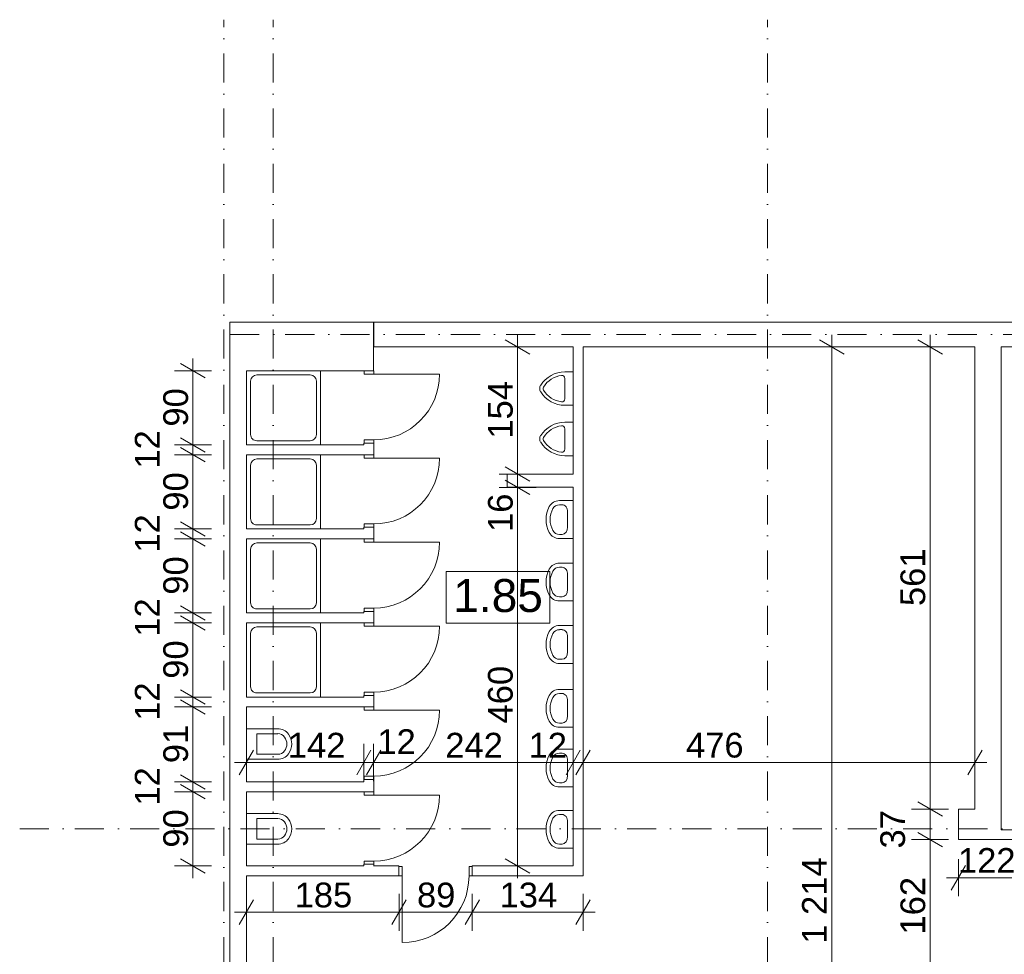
# Model space of a CAD drawing. Extents: x -283435 to 14216, y -77540 to 30522.
# Tile 3 of 177: x -233283 to -221329, y -68185 to -56843. Entities that reach past the tile are written whole.
import ezdxf

# ---------------------------------------------------------------- set-up
doc = ezdxf.new("R2010")
doc.units = 0
doc.header["$MEASUREMENT"] = 0
doc.linetypes.add('Kropki i Kreski', pattern=[670.277762, 352.777767, -176.388884, 0, -141.111112])
for name, color, linetype in [('Drzwi ArchiCAD', 7, 'Continuous'), ('SANITARNE', 7, 'Continuous'), ('WYMIARY', 7, 'Continuous'), ('ŚCIANY', 7, 'Continuous')]:
    doc.layers.add(name, color=color, linetype=linetype)
for name, color, linetype, lineweight in [('Drzwi ArchiCAD_Nr_Pióra__3', 3, 'Continuous', 18), ('Drzwi ArchiCAD_Nr_Pióra__7', 7, 'Continuous', 18), ('OPISY_Nr_Pióra__65', 65, 'Continuous', 18), ('OPISY_Nr_Pióra__86', 86, 'Continuous', 18), ('OSIE_Nr_Pióra__5', 5, 'Continuous', 18), ('OSIE_Nr_Pióra__7', 7, 'Continuous', 18), ('SANITARNE_Nr_Pióra__6', 6, 'Continuous', 9), ('WYMIARY_Nr_Pióra__4', 4, 'Continuous', 18), ('WYMIARY_Nr_Pióra__5', 5, 'Continuous', 18), ('ŚCIANY_Nr_Pióra__7', 7, 'Continuous', 18)]:
    doc.layers.add(name, color=color, linetype=linetype, lineweight=lineweight)
doc.styles.add('GENERATED_STYLE_1', font='arial.ttf')
doc.styles.add('GENERATED_STYLE_2', font='txt')
doc.dimstyles.new('GENERATED_STYLE__1', dxfattribs={"dimtxt": 300, "dimasz": 228, "dimexe": 0.18, "dimexo": 0, "dimgap": 0.09, "dimtad": 1, "dimdec": 0, "dimlfac": 0.1, "dimzin": 0, "dimdsep": 46, "dimtxsty": 'GENERATED_STYLE_2', "dimblk": 'ARROWHEAD_2', "dimblk1": 'ARROWHEAD_2', "dimblk2": 'ARROWHEAD_2', "dimcen": 0.09, "dimclrd": 256, "dimclre": 256, "dimclrt": 256, "dimazin": 0, "dimtfac": 1, "dimtdec": 4, "dimtmove": 0, "dimatfit": 3, "dimfxl": 1, "dimtolj": 1, "dimtzin": 0, "dimarcsym": 0})
doc.dimstyles.new('GENERATED_STYLE__2', dxfattribs={"dimtxt": 300, "dimasz": 228, "dimexe": 0.18, "dimexo": 0, "dimgap": 0.09, "dimtad": 1, "dimtih": 1, "dimtoh": 1, "dimdec": 0, "dimlfac": 0.1, "dimzin": 0, "dimdsep": 46, "dimtxsty": 'GENERATED_STYLE_2', "dimblk": 'ARROWHEAD_2', "dimblk1": 'ARROWHEAD_2', "dimblk2": 'ARROWHEAD_2', "dimcen": 0.09, "dimclrd": 256, "dimclre": 256, "dimclrt": 256, "dimazin": 0, "dimtfac": 1, "dimtdec": 4, "dimtmove": 0, "dimatfit": 3, "dimfxl": 1, "dimtolj": 1, "dimtzin": 0, "dimarcsym": 0})
doc.dimstyles.new('GENERATED_STYLE__3', dxfattribs={"dimtxt": 300, "dimasz": 228, "dimexe": 0.18, "dimexo": 0, "dimgap": 0.09, "dimtad": 1, "dimtih": 1, "dimtoh": 1, "dimdec": 0, "dimlfac": 0.1, "dimzin": 0, "dimdsep": 46, "dimtxsty": 'GENERATED_STYLE_2', "dimblk": 'ARROWHEAD_2', "dimblk1": 'ARROWHEAD_2', "dimblk2": 'ARROWHEAD_2', "dimcen": 0.09, "dimclrd": 256, "dimclre": 256, "dimclrt": 256, "dimazin": 0, "dimtfac": 1, "dimtdec": 4, "dimtmove": 2, "dimatfit": 3, "dimfxl": 1, "dimtolj": 1, "dimtzin": 0, "dimarcsym": 0})
doc.dimstyles.new('GENERATED_STYLE__4', dxfattribs={"dimtxt": 300, "dimasz": 228, "dimexe": 0.18, "dimexo": 0, "dimgap": 0.09, "dimtad": 1, "dimdec": 0, "dimlfac": 0.1, "dimzin": 0, "dimdsep": 46, "dimtxsty": 'GENERATED_STYLE_2', "dimblk": 'ARROWHEAD_2', "dimblk1": 'ARROWHEAD_2', "dimblk2": 'ARROWHEAD_2', "dimcen": 0.09, "dimclrd": 256, "dimclre": 256, "dimclrt": 256, "dimazin": 0, "dimtfac": 1, "dimtdec": 4, "dimtmove": 2, "dimatfit": 3, "dimfxl": 1, "dimtolj": 1, "dimtzin": 0, "dimarcsym": 0})

# ---------------------------------------------------------------- blocks, each defined once
blk = doc.blocks.new('Ściana_162', base_point=(-230530, -72956))
at = {"layer": 'ŚCIANY_Nr_Pióra__7', "linetype": 'Continuous'}
for p, q in [((-230730, -60513), (-230730, -73106)), ((-230530, -62003), (-230530, -61103)), ((-230530, -63023), (-230530, -62123)), ((-230530, -64043), (-230530, -63143)), ((-230530, -65063), (-230530, -64163)), ((-230530, -66093), (-230530, -65183)), ((-230530, -67113), (-230530, -66213)), ((-230530, -72956), (-230530, -67233))]:
    blk.add_line(p, q, dxfattribs=at)
blk = doc.blocks.new('Ściana_163', base_point=(-230530, -60513))
at = {"layer": 'ŚCIANY_Nr_Pióra__7', "linetype": 'Continuous'}
for p, q in [((-228986, -60513), (-230730, -60513)), ((-228986, -61103), (-228986, -60513)), ((-230530, -61103), (-229106, -61103))]:
    blk.add_line(p, q, dxfattribs=at)
blk = doc.blocks.new('Ściana_447', base_point=(-226443, -67113))
at = {"layer": 'ŚCIANY_Nr_Pióra__7', "linetype": 'Continuous'}
for p, q in [((-226563, -60813), (-226563, -62358)), ((-226443, -67233), (-226443, -60813)), ((-226563, -62518), (-226563, -67113))]:
    blk.add_line(p, q, dxfattribs=at)
blk = doc.blocks.new('Ściana_453', base_point=(-221687, -66793))
at = {"layer": 'ŚCIANY_Nr_Pióra__7', "linetype": 'Continuous'}
for p, q in [((-221687, -66423), (-221887, -66423)), ((-221887, -66423), (-221887, -66793)), ((-221887, -66793), (-221367, -66793))]:
    blk.add_line(p, q, dxfattribs=at)
blk = doc.blocks.new('D1 Drzwi proste 12_144')
at = {"layer": 'Drzwi ArchiCAD_Nr_Pióra__3', "linetype": 'Continuous'}
for p, q in [((405, 0), (405, 810)), ((-405, 0), (-445, 0)), ((-445, 0), (-445, -115)), ((-405, -115), (-405, 0)), ((445, 0), (405, 0)), ((405, 0), (405, -115)), ((445, -115), (445, 0)), ((-445, -115), (-405, -115)), ((405, -115), (445, -115))]:
    blk.add_line(p, q, dxfattribs=at)
blk.add_arc((405, 0), 810, 90, 180, dxfattribs=at)
at = {"layer": 'Drzwi ArchiCAD_Nr_Pióra__7', "linetype": 'Continuous'}
for p, q in [((-445, 0), (-445, -115)), ((445, 0), (445, -115))]:
    blk.add_line(p, q, dxfattribs=at)
blk = doc.blocks.new('Ściana_454', base_point=(-226443, -67113))
at = {"layer": 'ŚCIANY_Nr_Pióra__7', "linetype": 'Continuous'}
for p, q in [((-229106, -67113), (-230530, -67113)), ((-228678, -67113), (-228986, -67113)), ((-228678, -67118), (-228678, -67113)), ((-228678, -67233), (-228678, -67118)), ((-227788, -67118), (-227788, -67113)), ((-226563, -67113), (-227788, -67113)), ((-227788, -67233), (-227788, -67118)), ((-230530, -67233), (-228678, -67233)), ((-227788, -67233), (-226443, -67233))]:
    blk.add_line(p, q, dxfattribs=at)
at = {"layer": 'Drzwi ArchiCAD', "linetype": 'Continuous', "rotation": 180}
blk.add_blockref('D1 Drzwi proste 12_144', (-228233, -67233), dxfattribs=at)
blk = doc.blocks.new('Ściana_455', base_point=(-221687, -60663))
at = {"layer": 'ŚCIANY_Nr_Pióra__7', "linetype": 'Continuous'}
for p, q in [((-221687, -60813), (-221687, -66423)), ((-221367, -66673), (-221367, -60813))]:
    blk.add_line(p, q, dxfattribs=at)
blk = doc.blocks.new('D1 Drzwi proste 12_146')
at = {"layer": 'Drzwi ArchiCAD_Nr_Pióra__3', "linetype": 'Continuous'}
for p, q in [((400, 0), (400, 800)), ((-400, 0), (-440, 0)), ((-440, 0), (-440, -115)), ((-400, -115), (-400, 0)), ((440, 0), (400, 0)), ((400, 0), (400, -115)), ((440, -115), (440, 0)), ((-440, -115), (-400, -115)), ((400, -115), (440, -115))]:
    blk.add_line(p, q, dxfattribs=at)
blk.add_arc((400, 0), 800, 90, 180, dxfattribs=at)
at = {"layer": 'Drzwi ArchiCAD_Nr_Pióra__7', "linetype": 'Continuous'}
for p, q in [((-440, 0), (-440, -115)), ((440, 0), (440, -115))]:
    blk.add_line(p, q, dxfattribs=at)
blk = doc.blocks.new('Ściana_458', base_point=(-229106, -67113))
at = {"layer": 'ŚCIANY_Nr_Pióra__7', "linetype": 'Continuous'}
for p, q in [((-229101, -61103), (-229106, -61103)), ((-228986, -61103), (-229101, -61103)), ((-229101, -61983), (-229106, -61983)), ((-229106, -61983), (-229106, -62003)), ((-228986, -61983), (-229101, -61983)), ((-228986, -62123), (-228986, -61983)), ((-229101, -62123), (-229106, -62123)), ((-228986, -62123), (-229101, -62123)), ((-229101, -63003), (-229106, -63003)), ((-229106, -63003), (-229106, -63023)), ((-228986, -63003), (-229101, -63003)), ((-228986, -63143), (-228986, -63003)), ((-229101, -63143), (-229106, -63143)), ((-228986, -63143), (-229101, -63143)), ((-229101, -64023), (-229106, -64023)), ((-229106, -64023), (-229106, -64043)), ((-228986, -64023), (-229101, -64023)), ((-228986, -64163), (-228986, -64023)), ((-229101, -64163), (-229106, -64163)), ((-228986, -64163), (-229101, -64163)), ((-229101, -65043), (-229106, -65043)), ((-229106, -65043), (-229106, -65063)), ((-228986, -65043), (-229101, -65043)), ((-228986, -65183), (-228986, -65043)), ((-229101, -65183), (-229106, -65183)), ((-228986, -65183), (-229101, -65183)), ((-229101, -66063), (-229106, -66063)), ((-229106, -66063), (-229106, -66093)), ((-228986, -66063), (-229101, -66063)), ((-228986, -66213), (-228986, -66063)), ((-229101, -66213), (-229106, -66213)), ((-228986, -66213), (-229101, -66213)), ((-229101, -67093), (-229106, -67093)), ((-229106, -67093), (-229106, -67113)), ((-228986, -67093), (-229101, -67093)), ((-228986, -67113), (-228986, -67093))]:
    blk.add_line(p, q, dxfattribs=at)
at = {"layer": 'Drzwi ArchiCAD', "linetype": 'Continuous', "xscale": -1, "rotation": 270}
for p in [(-228986, -61543), (-228986, -62563), (-228986, -63583), (-228986, -64603), (-228986, -65623), (-228986, -66653)]:
    blk.add_blockref('D1 Drzwi proste 12_146', p, dxfattribs=at)
blk = doc.blocks.new('Ściana_459', base_point=(-230530, -66093))
at = {"layer": 'ŚCIANY_Nr_Pióra__7', "linetype": 'Continuous'}
for p, q in [((-229106, -66093), (-230530, -66093)), ((-230530, -66213), (-229106, -66213))]:
    blk.add_line(p, q, dxfattribs=at)
blk = doc.blocks.new('Ściana_460', base_point=(-230530, -65063))
at = {"layer": 'ŚCIANY_Nr_Pióra__7', "linetype": 'Continuous'}
for p, q in [((-229106, -65063), (-230530, -65063)), ((-230530, -65183), (-229106, -65183))]:
    blk.add_line(p, q, dxfattribs=at)
blk = doc.blocks.new('Ściana_461', base_point=(-230530, -64043))
at = {"layer": 'ŚCIANY_Nr_Pióra__7', "linetype": 'Continuous'}
for p, q in [((-229106, -64043), (-230530, -64043)), ((-230530, -64163), (-229106, -64163))]:
    blk.add_line(p, q, dxfattribs=at)
blk = doc.blocks.new('Ściana_462', base_point=(-230530, -63023))
at = {"layer": 'ŚCIANY_Nr_Pióra__7', "linetype": 'Continuous'}
for p, q in [((-229106, -63023), (-230530, -63023)), ((-230530, -63143), (-229106, -63143))]:
    blk.add_line(p, q, dxfattribs=at)
blk = doc.blocks.new('Ściana_463', base_point=(-230530, -62003))
at = {"layer": 'ŚCIANY_Nr_Pióra__7', "linetype": 'Continuous'}
for p, q in [((-229106, -62003), (-230530, -62003)), ((-230530, -62123), (-229106, -62123))]:
    blk.add_line(p, q, dxfattribs=at)
blk = doc.blocks.new('Ściana_464', base_point=(-228986, -60663))
at = {"layer": 'ŚCIANY_Nr_Pióra__7', "linetype": 'Continuous'}
for p, q in [((-188404, -60513), (-228986, -60513)), ((-228986, -60513), (-228986, -60813)), ((-228986, -60813), (-226563, -60813)), ((-226443, -60813), (-221687, -60813)), ((-221367, -60813), (-215163, -60813))]:
    blk.add_line(p, q, dxfattribs=at)
blk = doc.blocks.new('Ściana_465', base_point=(-226443, -62358))
at = {"layer": 'ŚCIANY_Nr_Pióra__7', "linetype": 'Continuous'}
for p, q in [((-226563, -62358), (-227363, -62358)), ((-227363, -62358), (-227363, -62518)), ((-227363, -62518), (-226563, -62518))]:
    blk.add_line(p, q, dxfattribs=at)
blk = doc.blocks.new('D1 Drzwi proste 12_152')
at = {"layer": 'Drzwi ArchiCAD_Nr_Pióra__3', "linetype": 'Continuous'}
for p, q in [((450, 0), (450, 900)), ((-450, 0), (-490, 0)), ((-490, 0), (-490, -115)), ((-450, -115), (-450, 0)), ((490, 0), (450, 0)), ((450, 0), (450, -115)), ((490, -115), (490, 0)), ((-490, -115), (-450, -115)), ((450, -115), (490, -115))]:
    blk.add_line(p, q, dxfattribs=at)
blk.add_arc((450, 0), 900, 90, 180, dxfattribs=at)
at = {"layer": 'Drzwi ArchiCAD_Nr_Pióra__7', "linetype": 'Continuous'}
for p, q in [((-490, 0), (-490, -115)), ((490, 0), (490, -115))]:
    blk.add_line(p, q, dxfattribs=at)
blk = doc.blocks.new('Ściana_483', base_point=(-214843, -66793))
at = {"layer": 'ŚCIANY_Nr_Pióra__7', "linetype": 'Continuous'}
for p, q in [((-218617, -66673), (-221367, -66673)), ((-218617, -66678), (-218617, -66673)), ((-218617, -66793), (-218617, -66678)), ((-217637, -66678), (-217637, -66673)), ((-215163, -66673), (-217637, -66673)), ((-217637, -66793), (-217637, -66678)), ((-221367, -66793), (-220667, -66793)), ((-220547, -66793), (-218617, -66793)), ((-217637, -66793), (-215163, -66793))]:
    blk.add_line(p, q, dxfattribs=at)
at = {"layer": 'Drzwi ArchiCAD', "linetype": 'Continuous', "rotation": 180}
blk.add_blockref('D1 Drzwi proste 12_152', (-218127, -66793), dxfattribs=at)
blk = doc.blocks.new('Umywalka 01 12')
at = {"layer": 'SANITARNE_Nr_Pióra__6', "linetype": 'Continuous'}
for p, q in [((-230, 0), (-230, -168)), ((230, 0), (-230, 0)), ((230, 0), (230, -168)), ((-91, -68), (-91, -68)), ((91, -68), (-91, -68)), ((-180, -134), (-180, -168)), ((180, -134), (180, -168))]:
    blk.add_line(p, q, dxfattribs=at)
for centre, radius, start, end in [((-91, -168), 139, 180, 241.5254), ((-91, -168), 88.9, 180, 241.5254), ((91, -168), 88.9, 298.4746, 0), ((91, -168), 139, 298.4746, 0), ((0, 0), 330, 241.5254, 298.4746), ((0, 0), 280, 241.5254, 298.4746)]:
    blk.add_arc(centre, radius, start, end, dxfattribs=at)
for centre, major_axis, start_param, end_param in [((-91, -134), (88.9, 0), 1.570796, 3.141593), ((91, -134), (-88.9, 0), 3.141593, 4.712389)]:
    blk.add_ellipse(centre, major_axis=major_axis, ratio=0.750558, start_param=start_param, end_param=end_param, dxfattribs=at)
blk = doc.blocks.new('WC 12')
at = {"layer": 'SANITARNE_Nr_Pióra__6', "linetype": 'Continuous'}
for p, q in [((0, 170), (0, 550)), ((370, 550), (0, 550)), ((370, 170), (370, 550)), ((60, 425), (60, 170)), ((310, 425), (60, 425)), ((310, 170), (310, 425))]:
    blk.add_line(p, q, dxfattribs=at)
for centre, radius, start, end in [((163, 170), 163, 180, 233.1301), ((163, 170), 103, 180, 233.1301), ((208, 170), 103, 306.8699, 0), ((207, 170), 163, 306.8699, 0), ((185, 200), 200, 233.1301, 306.866), ((185, 200), 140, 233.1301, 306.8699)]:
    blk.add_arc(centre, radius, start, end, dxfattribs=at)
blk = doc.blocks.new('Pisuar 02 12')
at = {"layer": 'SANITARNE_Nr_Pióra__6', "linetype": 'Continuous'}
for p, q in [((0, 305), (0, 406)), ((406, 406), (0, 406)), ((406, 406), (0, 406)), ((406, 406), (0, 406)), ((406, 406), (0, 406)), ((406, 406), (0, 406)), ((406, 406), (0, 406)), ((406, 406), (0, 406)), ((406, 406), (0, 406)), ((406, 406), (0, 406)), ((406, 406), (0, 406)), ((406, 406), (0, 406)), ((406, 406), (0, 406)), ((406, 406), (0, 406)), ((406, 406), (0, 406)), ((406, 406), (0, 406)), ((406, 406), (0, 406)), ((406, 406), (0, 406)), ((406, 406), (0, 406)), ((406, 406), (0, 406)), ((406, 406), (0, 406)), ((406, 406), (0, 406)), ((406, 406), (0, 406)), ((406, 406), (0, 406)), ((406, 406), (0, 406)), ((406, 406), (0, 406)), ((406, 406), (0, 406)), ((406, 406), (0, 406)), ((406, 406), (0, 406)), ((406, 406), (0, 406)), ((406, 406), (0, 406)), ((406, 406), (0, 406)), ((406, 406), (0, 406)), ((406, 406), (0, 406)), ((406, 406), (0, 406)), ((406, 406), (0, 406)), ((406, 406), (0, 406)), ((406, 406), (0, 406)), ((406, 406), (0, 406)), ((406, 406), (0, 406)), ((406, 406), (0, 406)), ((406, 406), (0, 406)), ((406, 406), (0, 406)), ((406, 406), (0, 406)), ((406, 406), (0, 406)), ((406, 305), (406, 406)), ((79, 305), (328, 305)), ((79, 305), (328, 305)), ((79, 305), (328, 305)), ((79, 305), (328, 305)), ((79, 305), (328, 305)), ((79, 305), (328, 305)), ((79, 305), (328, 305)), ((79, 305), (328, 305)), ((79, 305), (328, 305)), ((79, 305), (328, 305)), ((79, 305), (328, 305)), ((79, 305), (328, 305)), ((79, 305), (328, 305)), ((79, 305), (328, 305)), ((79, 305), (328, 305)), ((79, 305), (328, 305)), ((79, 305), (328, 305)), ((79, 305), (328, 305)), ((79, 305), (328, 305)), ((79, 305), (328, 305)), ((79, 305), (328, 305)), ((79, 305), (328, 305)), ((79, 305), (328, 305)), ((79, 305), (328, 305)), ((79, 305), (328, 305)), ((79, 305), (328, 305)), ((79, 305), (328, 305)), ((79, 305), (328, 305)), ((79, 305), (328, 305)), ((79, 305), (328, 305)), ((79, 305), (328, 305)), ((79, 305), (328, 305))]:
    blk.add_line(p, q, dxfattribs=at)
for centre, radius, start, end in [((345, 305), 345, 180, 238.1092), ((79, 269), 35.6, 90, 187.0582), ((345, 305), 305, 187.5275, 238.1092), ((61, 305), 305, 301.8908, 352.4725), ((61, 305), 345, 301.8908, 0), ((328, 269), 35.6, 352.9418, 90), ((203, 76), 76.2, 238.1092, 301.8908), ((203, 76), 35.6, 238.1092, 301.8908)]:
    blk.add_arc(centre, radius, start, end, dxfattribs=at)
blk = doc.blocks.new('Brodzik prysznicowy 12')
at = {"layer": 'SANITARNE_Nr_Pióra__6', "linetype": 'Continuous'}
for p, q in [((900, 900), (0, 900)), ((0, 900), (0, 0)), ((125, 850), (775, 850)), ((900, 0), (900, 900)), ((50, 125), (50, 775)), ((850, 125), (850, 775)), ((0, 0), (900, 0)), ((125, 50), (775, 50))]:
    blk.add_line(p, q, dxfattribs=at)
for centre, start, end in [((125, 775), 90, 180), ((775, 775), 0, 90), ((125, 125), 180, 270), ((775, 125), 270, 0)]:
    blk.add_arc(centre, 75, start, end, dxfattribs=at)
blk = doc.blocks.new('*D2285')
at = {"layer": 'WYMIARY_Nr_Pióra__4', "linetype": 'Continuous', "transparency": 16777216}
for p, q in [((-230444, -65707), (-230617, -66007)), ((-230530, -66082), (-230530, -65632)), ((-229019, -65707), (-229192, -66007)), ((-229106, -66082), (-229106, -65632)), ((-230677, -65857), (-230530, -65857)), ((-230530, -65857), (-229106, -65857))]:
    blk.add_line(p, q, dxfattribs=at)
at = {"layer": 'WYMIARY_Nr_Pióra__5', "transparency": 16777216, "insert": (-230028, -65497), "char_height": 300, "attachment_point": 1, "style": 'GENERATED_STYLE_1'}
blk.add_mtext('{142}', dxfattribs=at)
blk = doc.blocks.new('ARROWHEAD_2')
at = {"linetype": 'Continuous'}
for p, q in [((-0.378, -0.655), (0.378, 0.655)), ((0, 0), (-1, 0))]:
    blk.add_line(p, q, dxfattribs=at)
blk = doc.blocks.new('*D2286')
at = {"layer": 'WYMIARY_Nr_Pióra__4', "linetype": 'Continuous', "transparency": 16777216}
for p, q in [((-229019, -65707), (-229192, -66007)), ((-229106, -66082), (-229106, -65632)), ((-228899, -65707), (-229072, -66007)), ((-228986, -66082), (-228986, -65632)), ((-229106, -65857), (-228986, -65857))]:
    blk.add_line(p, q, dxfattribs=at)
blk = doc.blocks.new('*D2287')
at = {"layer": 'WYMIARY_Nr_Pióra__4', "linetype": 'Continuous', "transparency": 16777216}
for p, q in [((-228899, -65707), (-229072, -66007)), ((-228986, -66082), (-228986, -65632)), ((-226477, -65707), (-226650, -66007)), ((-226563, -66082), (-226563, -65632)), ((-228986, -65857), (-226563, -65857))]:
    blk.add_line(p, q, dxfattribs=at)
at = {"layer": 'WYMIARY_Nr_Pióra__5', "transparency": 16777216, "char_height": 300, "attachment_point": 1, "style": 'GENERATED_STYLE_1'}
for s, insert in [('{12}', (-228941, -65454)), ('{242}', (-228116, -65497)), ('{12}', (-227105, -65497))]:
    blk.add_mtext(s, dxfattribs=dict(at, insert=insert))
blk = doc.blocks.new('*D2288')
at = {"layer": 'WYMIARY_Nr_Pióra__4', "linetype": 'Continuous', "transparency": 16777216}
for p, q in [((-226477, -65707), (-226650, -66007)), ((-226563, -66082), (-226563, -65632)), ((-226357, -65707), (-226530, -66007)), ((-226443, -66082), (-226443, -65632)), ((-226563, -65857), (-226443, -65857))]:
    blk.add_line(p, q, dxfattribs=at)
blk = doc.blocks.new('*D2289')
at = {"layer": 'WYMIARY_Nr_Pióra__4', "linetype": 'Continuous', "transparency": 16777216}
for p, q in [((-226357, -65707), (-226530, -66007)), ((-226443, -66082), (-226443, -65632)), ((-221773, -66007), (-221600, -65707)), ((-221687, -66082), (-221687, -65632)), ((-226443, -65857), (-221687, -65857)), ((-221687, -65857), (-221540, -65857))]:
    blk.add_line(p, q, dxfattribs=at)
at = {"layer": 'WYMIARY_Nr_Pióra__5', "transparency": 16777216, "insert": (-225194, -65497), "char_height": 300, "attachment_point": 1, "style": 'GENERATED_STYLE_1'}
blk.add_mtext('{476}', dxfattribs=at)
blk = doc.blocks.new('*D2291')
at = {"layer": 'WYMIARY_Nr_Pióra__4', "linetype": 'Continuous', "transparency": 16777216}
for p, q in [((-222005, -66793), (-222455, -66793)), ((-222380, -66706), (-222080, -66880)), ((-222230, -68414), (-222230, -66793)), ((-222380, -68327), (-222080, -68500)), ((-222005, -68414), (-222455, -68414))]:
    blk.add_line(p, q, dxfattribs=at)
at = {"layer": 'WYMIARY_Nr_Pióra__5', "transparency": 16777216, "char_height": 300, "attachment_point": 1, "rotation": 90, "style": 'GENERATED_STYLE_1'}
for s, insert in [('{37}', (-222835, -66901)), ('{162}', (-222590, -67945))]:
    blk.add_mtext(s, dxfattribs=dict(at, insert=insert))
blk = doc.blocks.new('*D2292')
at = {"layer": 'WYMIARY_Nr_Pióra__4', "linetype": 'Continuous', "transparency": 16777216}
for p, q in [((-222380, -66336), (-222080, -66510)), ((-222005, -66423), (-222455, -66423)), ((-222230, -66793), (-222230, -66423)), ((-222005, -66793), (-222455, -66793)), ((-222380, -66706), (-222080, -66880))]:
    blk.add_line(p, q, dxfattribs=at)
blk = doc.blocks.new('*D2293')
at = {"layer": 'WYMIARY_Nr_Pióra__4', "linetype": 'Continuous', "transparency": 16777216}
for p, q in [((-222080, -60900), (-222380, -60726)), ((-222230, -60813), (-222230, -60666)), ((-222005, -60813), (-222455, -60813)), ((-222230, -66423), (-222230, -60813)), ((-222380, -66336), (-222080, -66510)), ((-222005, -66423), (-222455, -66423))]:
    blk.add_line(p, q, dxfattribs=at)
at = {"layer": 'WYMIARY_Nr_Pióra__5', "transparency": 16777216, "insert": (-222590, -63959), "char_height": 300, "attachment_point": 1, "rotation": 90, "style": 'GENERATED_STYLE_1'}
blk.add_mtext('{561}', dxfattribs=at)
blk = doc.blocks.new('*D2294')
at = {"layer": 'WYMIARY_Nr_Pióra__4', "linetype": 'Continuous', "transparency": 16777216}
for p, q in [((-223275, -60900), (-223575, -60726)), ((-223425, -60813), (-223425, -60666)), ((-223200, -60813), (-223650, -60813)), ((-223425, -72956), (-223425, -60813)), ((-223575, -72869), (-223275, -73042)), ((-223200, -72956), (-223650, -72956)), ((-223425, -73103), (-223425, -72956))]:
    blk.add_line(p, q, dxfattribs=at)
at = {"layer": 'WYMIARY_Nr_Pióra__5', "transparency": 16777216, "insert": (-223785, -68057), "char_height": 300, "attachment_point": 1, "rotation": 90, "style": 'GENERATED_STYLE_1'}
blk.add_mtext('{1\xa0214}', dxfattribs=at)
blk = doc.blocks.new('*D2298')
at = {"layer": 'WYMIARY_Nr_Pióra__4', "linetype": 'Continuous', "transparency": 16777216}
for p, q in [((-221887, -67481), (-221887, -67031)), ((-220667, -67481), (-220667, -67031)), ((-221800, -67106), (-221973, -67406)), ((-220753, -67406), (-220580, -67106)), ((-222033, -67256), (-221887, -67256)), ((-221887, -67256), (-220667, -67256))]:
    blk.add_line(p, q, dxfattribs=at)
at = {"layer": 'WYMIARY_Nr_Pióra__5', "transparency": 16777216, "char_height": 300, "attachment_point": 1, "style": 'GENERATED_STYLE_1'}
for s, insert in [('{122}', (-221892, -66896)), ('{12}', (-221167, -67419))]:
    blk.add_mtext(s, dxfattribs=dict(at, insert=insert))
blk = doc.blocks.new('*D2299')
at = {"layer": 'WYMIARY_Nr_Pióra__4', "linetype": 'Continuous', "transparency": 16777216}
for p, q in [((-220667, -67481), (-220667, -67031)), ((-220547, -67481), (-220547, -67031)), ((-220753, -67406), (-220580, -67106)), ((-220460, -67106), (-220633, -67406)), ((-220667, -67256), (-220547, -67256)), ((-220547, -67256), (-220400, -67256))]:
    blk.add_line(p, q, dxfattribs=at)
blk = doc.blocks.new('*D2300')
at = {"layer": 'WYMIARY_Nr_Pióra__4', "linetype": 'Continuous', "transparency": 16777216}
for p, q in [((-227013, -62518), (-227463, -62518)), ((-227388, -62431), (-227088, -62604)), ((-227238, -67113), (-227238, -62518)), ((-227388, -67026), (-227088, -67200)), ((-227013, -67113), (-227463, -67113)), ((-227238, -67260), (-227238, -67113))]:
    blk.add_line(p, q, dxfattribs=at)
at = {"layer": 'WYMIARY_Nr_Pióra__5', "transparency": 16777216, "char_height": 300, "attachment_point": 1, "rotation": 90, "style": 'GENERATED_STYLE_1'}
for s, insert in [('{16}', (-227598, -63060)), ('{460}', (-227598, -65384))]:
    blk.add_mtext(s, dxfattribs=dict(at, insert=insert))
blk = doc.blocks.new('*D2301')
at = {"layer": 'WYMIARY_Nr_Pióra__4', "linetype": 'Continuous', "transparency": 16777216}
for p, q in [((-227388, -62271), (-227088, -62444)), ((-227013, -62358), (-227463, -62358)), ((-227238, -62518), (-227238, -62358)), ((-227013, -62518), (-227463, -62518)), ((-227388, -62431), (-227088, -62604))]:
    blk.add_line(p, q, dxfattribs=at)
blk = doc.blocks.new('*D2302')
at = {"layer": 'WYMIARY_Nr_Pióra__4', "linetype": 'Continuous', "transparency": 16777216}
for p, q in [((-227088, -60900), (-227388, -60726)), ((-227238, -60813), (-227238, -60666)), ((-227013, -60813), (-227463, -60813)), ((-227238, -62358), (-227238, -60813)), ((-227388, -62271), (-227088, -62444)), ((-227013, -62358), (-227463, -62358))]:
    blk.add_line(p, q, dxfattribs=at)
at = {"layer": 'WYMIARY_Nr_Pióra__5', "transparency": 16777216, "insert": (-227598, -61927), "char_height": 300, "attachment_point": 1, "rotation": 90, "style": 'GENERATED_STYLE_1'}
blk.add_mtext('{154}', dxfattribs=at)
blk = doc.blocks.new('*D2303')
at = {"layer": 'WYMIARY_Nr_Pióra__4', "linetype": 'Continuous', "transparency": 16777216}
for p, q in [((-230955, -66213), (-231405, -66213)), ((-231330, -66126), (-231030, -66300)), ((-231180, -67113), (-231180, -66213)), ((-231330, -67026), (-231030, -67200)), ((-230955, -67113), (-231405, -67113)), ((-231180, -67260), (-231180, -67113))]:
    blk.add_line(p, q, dxfattribs=at)
at = {"layer": 'WYMIARY_Nr_Pióra__5', "transparency": 16777216, "char_height": 300, "attachment_point": 1, "rotation": 90, "style": 'GENERATED_STYLE_1'}
for s, insert in [('{12}', (-231885, -66381)), ('{90}', (-231540, -66891))]:
    blk.add_mtext(s, dxfattribs=dict(at, insert=insert))
blk = doc.blocks.new('*D2304')
at = {"layer": 'WYMIARY_Nr_Pióra__4', "linetype": 'Continuous', "transparency": 16777216}
for p, q in [((-230955, -66093), (-231405, -66093)), ((-231330, -66006), (-231030, -66180)), ((-231180, -66213), (-231180, -66093)), ((-230955, -66213), (-231405, -66213)), ((-231330, -66126), (-231030, -66300))]:
    blk.add_line(p, q, dxfattribs=at)
blk = doc.blocks.new('*D2305')
at = {"layer": 'WYMIARY_Nr_Pióra__4', "linetype": 'Continuous', "transparency": 16777216}
for p, q in [((-231330, -65096), (-231030, -65270)), ((-230955, -65183), (-231405, -65183)), ((-231180, -66093), (-231180, -65183)), ((-230955, -66093), (-231405, -66093)), ((-231330, -66006), (-231030, -66180))]:
    blk.add_line(p, q, dxfattribs=at)
at = {"layer": 'WYMIARY_Nr_Pióra__5', "transparency": 16777216, "char_height": 300, "attachment_point": 1, "rotation": 90, "style": 'GENERATED_STYLE_1'}
for s, insert in [('{12}', (-231885, -65351)), ('{91}', (-231540, -65866))]:
    blk.add_mtext(s, dxfattribs=dict(at, insert=insert))
blk = doc.blocks.new('*D2306')
at = {"layer": 'WYMIARY_Nr_Pióra__4', "linetype": 'Continuous', "transparency": 16777216}
for p, q in [((-231330, -64976), (-231030, -65150)), ((-230955, -65063), (-231405, -65063)), ((-231330, -65096), (-231030, -65270)), ((-231180, -65183), (-231180, -65063)), ((-230955, -65183), (-231405, -65183))]:
    blk.add_line(p, q, dxfattribs=at)
blk = doc.blocks.new('*D2307')
at = {"layer": 'WYMIARY_Nr_Pióra__4', "linetype": 'Continuous', "transparency": 16777216}
for p, q in [((-230955, -64163), (-231405, -64163)), ((-231330, -64076), (-231030, -64250)), ((-231180, -65063), (-231180, -64163)), ((-231330, -64976), (-231030, -65150)), ((-230955, -65063), (-231405, -65063))]:
    blk.add_line(p, q, dxfattribs=at)
at = {"layer": 'WYMIARY_Nr_Pióra__5', "transparency": 16777216, "char_height": 300, "attachment_point": 1, "rotation": 90, "style": 'GENERATED_STYLE_1'}
for s, insert in [('{12}', (-231885, -64331)), ('{90}', (-231540, -64841))]:
    blk.add_mtext(s, dxfattribs=dict(at, insert=insert))
blk = doc.blocks.new('*D2308')
at = {"layer": 'WYMIARY_Nr_Pióra__4', "linetype": 'Continuous', "transparency": 16777216}
for p, q in [((-230955, -64043), (-231405, -64043)), ((-231330, -63956), (-231030, -64130)), ((-231180, -64163), (-231180, -64043)), ((-230955, -64163), (-231405, -64163)), ((-231330, -64076), (-231030, -64250))]:
    blk.add_line(p, q, dxfattribs=at)
blk = doc.blocks.new('*D2309')
at = {"layer": 'WYMIARY_Nr_Pióra__4', "linetype": 'Continuous', "transparency": 16777216}
for p, q in [((-231330, -63056), (-231030, -63230)), ((-230955, -63143), (-231405, -63143)), ((-231180, -64043), (-231180, -63143)), ((-230955, -64043), (-231405, -64043)), ((-231330, -63956), (-231030, -64130))]:
    blk.add_line(p, q, dxfattribs=at)
at = {"layer": 'WYMIARY_Nr_Pióra__5', "transparency": 16777216, "char_height": 300, "attachment_point": 1, "rotation": 90, "style": 'GENERATED_STYLE_1'}
for s, insert in [('{12}', (-231885, -63311)), ('{90}', (-231540, -63821))]:
    blk.add_mtext(s, dxfattribs=dict(at, insert=insert))
blk = doc.blocks.new('*D2310')
at = {"layer": 'WYMIARY_Nr_Pióra__4', "linetype": 'Continuous', "transparency": 16777216}
for p, q in [((-231330, -62936), (-231030, -63110)), ((-230955, -63023), (-231405, -63023)), ((-231330, -63056), (-231030, -63230)), ((-231180, -63143), (-231180, -63023)), ((-230955, -63143), (-231405, -63143))]:
    blk.add_line(p, q, dxfattribs=at)
blk = doc.blocks.new('*D2311')
at = {"layer": 'WYMIARY_Nr_Pióra__4', "linetype": 'Continuous', "transparency": 16777216}
for p, q in [((-231330, -62036), (-231030, -62210)), ((-230955, -62123), (-231405, -62123)), ((-231180, -63023), (-231180, -62123)), ((-231330, -62936), (-231030, -63110)), ((-230955, -63023), (-231405, -63023))]:
    blk.add_line(p, q, dxfattribs=at)
at = {"layer": 'WYMIARY_Nr_Pióra__5', "transparency": 16777216, "char_height": 300, "attachment_point": 1, "rotation": 90, "style": 'GENERATED_STYLE_1'}
for s, insert in [('{12}', (-231885, -62291)), ('{90}', (-231540, -62801))]:
    blk.add_mtext(s, dxfattribs=dict(at, insert=insert))
blk = doc.blocks.new('*D2312')
at = {"layer": 'WYMIARY_Nr_Pióra__4', "linetype": 'Continuous', "transparency": 16777216}
for p, q in [((-231330, -61916), (-231030, -62090)), ((-230955, -62003), (-231405, -62003)), ((-231330, -62036), (-231030, -62210)), ((-231180, -62123), (-231180, -62003)), ((-230955, -62123), (-231405, -62123))]:
    blk.add_line(p, q, dxfattribs=at)
blk = doc.blocks.new('*D2313')
at = {"layer": 'WYMIARY_Nr_Pióra__4', "linetype": 'Continuous', "transparency": 16777216}
for p, q in [((-231180, -61103), (-231180, -60956)), ((-231030, -61190), (-231330, -61016)), ((-230955, -61103), (-231405, -61103)), ((-231180, -62003), (-231180, -61103)), ((-231330, -61916), (-231030, -62090)), ((-230955, -62003), (-231405, -62003))]:
    blk.add_line(p, q, dxfattribs=at)
at = {"layer": 'WYMIARY_Nr_Pióra__5', "transparency": 16777216, "insert": (-231540, -61781), "char_height": 300, "attachment_point": 1, "rotation": 90, "style": 'GENERATED_STYLE_1'}
blk.add_mtext('{90}', dxfattribs=at)
blk = doc.blocks.new('*D2376')
at = {"layer": 'WYMIARY_Nr_Pióra__4', "linetype": 'Continuous', "transparency": 16777216}
for p, q in [((-230444, -67525), (-230617, -67825)), ((-230530, -67900), (-230530, -67450)), ((-228591, -67525), (-228764, -67825)), ((-228678, -67900), (-228678, -67450)), ((-230677, -67675), (-230530, -67675)), ((-230530, -67675), (-228678, -67675))]:
    blk.add_line(p, q, dxfattribs=at)
at = {"layer": 'WYMIARY_Nr_Pióra__5', "transparency": 16777216, "insert": (-229945, -67315), "char_height": 300, "attachment_point": 1, "style": 'GENERATED_STYLE_1'}
blk.add_mtext('{185}', dxfattribs=at)
blk = doc.blocks.new('*D2377')
at = {"layer": 'WYMIARY_Nr_Pióra__4', "linetype": 'Continuous', "transparency": 16777216}
for p, q in [((-228591, -67525), (-228764, -67825)), ((-228678, -67900), (-228678, -67450)), ((-227701, -67525), (-227874, -67825)), ((-227788, -67900), (-227788, -67450)), ((-228678, -67675), (-227788, -67675))]:
    blk.add_line(p, q, dxfattribs=at)
at = {"layer": 'WYMIARY_Nr_Pióra__5', "transparency": 16777216, "insert": (-228460, -67315), "char_height": 300, "attachment_point": 1, "style": 'GENERATED_STYLE_1'}
blk.add_mtext('{89}', dxfattribs=at)
blk = doc.blocks.new('*D2378')
at = {"layer": 'WYMIARY_Nr_Pióra__4', "linetype": 'Continuous', "transparency": 16777216}
for p, q in [((-227701, -67525), (-227874, -67825)), ((-227788, -67900), (-227788, -67450)), ((-226530, -67825), (-226357, -67525)), ((-226443, -67900), (-226443, -67450)), ((-227788, -67675), (-226443, -67675)), ((-226443, -67675), (-226297, -67675))]:
    blk.add_line(p, q, dxfattribs=at)
at = {"layer": 'WYMIARY_Nr_Pióra__5', "transparency": 16777216, "insert": (-227457, -67315), "char_height": 300, "attachment_point": 1, "style": 'GENERATED_STYLE_1'}
blk.add_mtext('{134}', dxfattribs=at)

msp = doc.modelspace()

# ---------------------------------------------------------------- linework, layer by layer
at = {"layer": 'OPISY_Nr_Pióra__65', "linetype": 'Continuous', "flags": 128}
msp.add_lwpolyline([(-228104.5, -63539.6), (-226845.7, -63539.6), (-226845.7, -64168.2), (-228104.5, -64168.2)], close=True, dxfattribs=at)
at = {"layer": 'OSIE_Nr_Pióra__5', "linetype": 'Kropki i Kreski'}
msp.add_line((-224204, -75704.3), (-224204, -56842.9), dxfattribs=at)
at = {"layer": 'OSIE_Nr_Pióra__7', "linetype": 'Kropki i Kreski'}
for p, q in [((-230804, -75704.3), (-230804, -56842.9)), ((-230204, -75704.3), (-230204, -56842.9)), ((-230728.9, -60663), (11369.3, -60663)), ((-233283.4, -66663), (11369.3, -66663))]:
    msp.add_line(p, q, dxfattribs=at)

# ---------------------------------------------------------------- block references
at = {"layer": 'SANITARNE', "linetype": 'Continuous'}
for name, p, rotation in [('Brodzik prysznicowy 12', (-230530.3, -61103), 270), ('Pisuar 02 12', (-226969.7, -61116.8), 270), ('Pisuar 02 12', (-226969.7, -61728.1), 270), ('Brodzik prysznicowy 12', (-230530.3, -62122.9), 270), ('Umywalka 01 12', (-226563.3, -62909.2), 270), ('Brodzik prysznicowy 12', (-230530.3, -63142.9), 270), ('Umywalka 01 12', (-226563.3, -63667.2), 270), ('Brodzik prysznicowy 12', (-230530.3, -64162.9), 270), ('Umywalka 01 12', (-226563.3, -64425.2), 270), ('Umywalka 01 12', (-226563.3, -65200), 270), ('WC 12', (-229980.3, -65818), 90), ('Umywalka 01 12', (-226563.3, -65924.3), 270), ('Umywalka 01 12', (-226563.3, -66668), 270), ('WC 12', (-229980.3, -66848), 90)]:
    msp.add_blockref(name, p, dxfattribs=dict(at, rotation=rotation))
at = {"layer": 'ŚCIANY'}
for name, p in [('Ściana_162', (-230530.3, -72955.8)), ('Ściana_163', (-230530.3, -60513)), ('Ściana_464', (-228985.5, -60663)), ('Ściana_447', (-226443.3, -67112.9)), ('Ściana_455', (-221686.7, -60663)), ('Ściana_458', (-229105.5, -67112.9)), ('Ściana_463', (-230530.3, -62002.9)), ('Ściana_465', (-226443.3, -62357.7)), ('Ściana_462', (-230530.3, -63022.9)), ('Ściana_461', (-230530.3, -64042.9)), ('Ściana_460', (-230530.3, -65062.9)), ('Ściana_459', (-230530.3, -66092.9)), ('Ściana_453', (-221686.7, -66792.9)), ('Ściana_483', (-214843.4, -66792.9)), ('Ściana_454', (-226443.3, -67112.9))]:
    msp.add_blockref(name, p, dxfattribs=at)

# ---------------------------------------------------------------- texts
at = {"layer": 'OPISY_Nr_Pióra__86', "linetype": 'Continuous', "insert": (-227475.1, -63631.1), "char_height": 400, "attachment_point": 2, "style": 'GENERATED_STYLE_1'}
msp.add_mtext('{1.85}', dxfattribs=at)

# ---------------------------------------------------------------- dimensions: what is measured, and where the dimension line sits
at = {"layer": 'WYMIARY', "linetype": 'Continuous'}
for base, p1, p2, dimstyle, picture, middle in [((-227238, -67112.9), (-226563.3, -62357.7), (-226563.3, -60813), 'GENERATED_STYLE__1', '*D2302', (-227448, -61589.4)), ((-223425.4, -72955.8), (-221646.7, -72955.8), (-221686.7, -60813), 'GENERATED_STYLE__4', '*D2294', (-223635.4, -67542.4)), ((-222230.2, -72955.8), (-221686.7, -66422.9), (-221686.7, -60813), 'GENERATED_STYLE__1', '*D2293', (-222440.2, -63622.1)), ((-231180.4, -67112.9), (-230530.3, -62002.9), (-230530.3, -61103), 'GENERATED_STYLE__1', '*D2313', (-231390.4, -61555.7)), ((-231180.4, -67112.9), (-230530.3, -63022.9), (-230530.3, -62122.9), 'GENERATED_STYLE__1', '*D2311', (-231390.4, -62575.7)), ((-231180.4, -67112.9), (-230530.3, -62122.9), (-230530.3, -62002.9), 'GENERATED_STYLE__1', '*D2312', (-231735.4, -62065.7)), ((-227238, -67112.9), (-226563.3, -62517.7), (-226563.3, -62357.7), 'GENERATED_STYLE__1', '*D2301', (-227448, -62834.8)), ((-227238, -67112.9), (-226563.3, -67112.9), (-226563.3, -62517.7), 'GENERATED_STYLE__1', '*D2300', (-227448, -65047.1)), ((-231180.4, -67112.9), (-230530.3, -64042.9), (-230530.3, -63142.9), 'GENERATED_STYLE__1', '*D2309', (-231390.4, -63595.7)), ((-231180.4, -67112.9), (-230530.3, -63142.9), (-230530.3, -63022.9), 'GENERATED_STYLE__1', '*D2310', (-231735.4, -63085.7)), ((-231180.4, -67112.9), (-230530.3, -65062.9), (-230530.3, -64162.9), 'GENERATED_STYLE__1', '*D2307', (-231390.4, -64615.7)), ((-231180.4, -67112.9), (-230530.3, -64162.9), (-230530.3, -64042.9), 'GENERATED_STYLE__1', '*D2308', (-231735.4, -64105.7)), ((-231180.4, -67112.9), (-230530.3, -66092.9), (-230530.3, -65182.9), 'GENERATED_STYLE__1', '*D2305', (-231390.4, -65640.7)), ((-231180.4, -67112.9), (-230530.3, -65182.9), (-230530.3, -65062.9), 'GENERATED_STYLE__1', '*D2306', (-231735.4, -65125.7)), ((-231180.4, -67112.9), (-230530.3, -67112.9), (-230530.3, -66212.9), 'GENERATED_STYLE__1', '*D2303', (-231390.4, -66665.7)), ((-231180.4, -67112.9), (-230530.3, -66212.9), (-230530.3, -66092.9), 'GENERATED_STYLE__1', '*D2304', (-231735.4, -66155.7)), ((-222230.2, -72955.8), (-221686.7, -66792.9), (-221686.7, -66422.9), 'GENERATED_STYLE__4', '*D2292', (-222684.8, -66675.6)), ((-222230.2, -72955.8), (-221646.7, -68413.5), (-221686.7, -66792.9), 'GENERATED_STYLE__1', '*D2291', (-222440.2, -67607.3))]:
    dim = msp.add_linear_dim(base=base, p1=p1, p2=p2, angle=90, dimstyle=dimstyle, dxfattribs=at)
    dim.commit()
    dim.dimension.update_dxf_attribs({"geometry": picture, "text_midpoint": middle})
for base, p1, p2, dimstyle, picture, middle in [((-230530.3, -65857.1), (-226443.3, -67232.9), (-221686.7, -60813), 'GENERATED_STYLE__3', '*D2289', (-224856.4, -65647.1)), ((-230530.3, -65857.1), (-230530.3, -67112.9), (-229105.5, -67112.9), 'GENERATED_STYLE__3', '*D2285', (-229690.4, -65647.1)), ((-230530.3, -65857.1), (-228985.5, -67112.9), (-226563.3, -67112.9), 'GENERATED_STYLE__2', '*D2287', (-227778.5, -65647.1)), ((-230530.3, -65857.1), (-229105.5, -67112.9), (-228985.5, -67112.9), 'GENERATED_STYLE__3', '*D2286', (-228716, -65604.2)), ((-230530.3, -65857.1), (-226563.3, -67112.9), (-226443.3, -67232.9), 'GENERATED_STYLE__2', '*D2288', (-226880.4, -65647.1)), ((-221886.7, -67256.3), (-221886.7, -66792.9), (-220666.7, -66792.9), 'GENERATED_STYLE__3', '*D2298', (-221554.4, -67046.3)), ((-221886.7, -67256.3), (-220666.7, -66792.9), (-220546.7, -66792.9), 'GENERATED_STYLE__3', '*D2299', (-220942.1, -67568.7)), ((-230530.3, -67674.8), (-230530.3, -67232.9), (-228677.6, -67232.9), 'GENERATED_STYLE__2', '*D2376', (-229608, -67464.8)), ((-230530.3, -67674.8), (-228677.6, -67232.9), (-227787.6, -67232.9), 'GENERATED_STYLE__2', '*D2377', (-228235.3, -67464.8)), ((-230530.3, -67674.8), (-227787.6, -67232.9), (-226443.3, -67232.9), 'GENERATED_STYLE__2', '*D2378', (-227119.6, -67464.8))]:
    dim = msp.add_linear_dim(base=base, p1=p1, p2=p2, dimstyle=dimstyle, dxfattribs=at)
    dim.commit()
    dim.dimension.update_dxf_attribs({"geometry": picture, "text_midpoint": middle})

doc.saveas('drawing.dxf')
